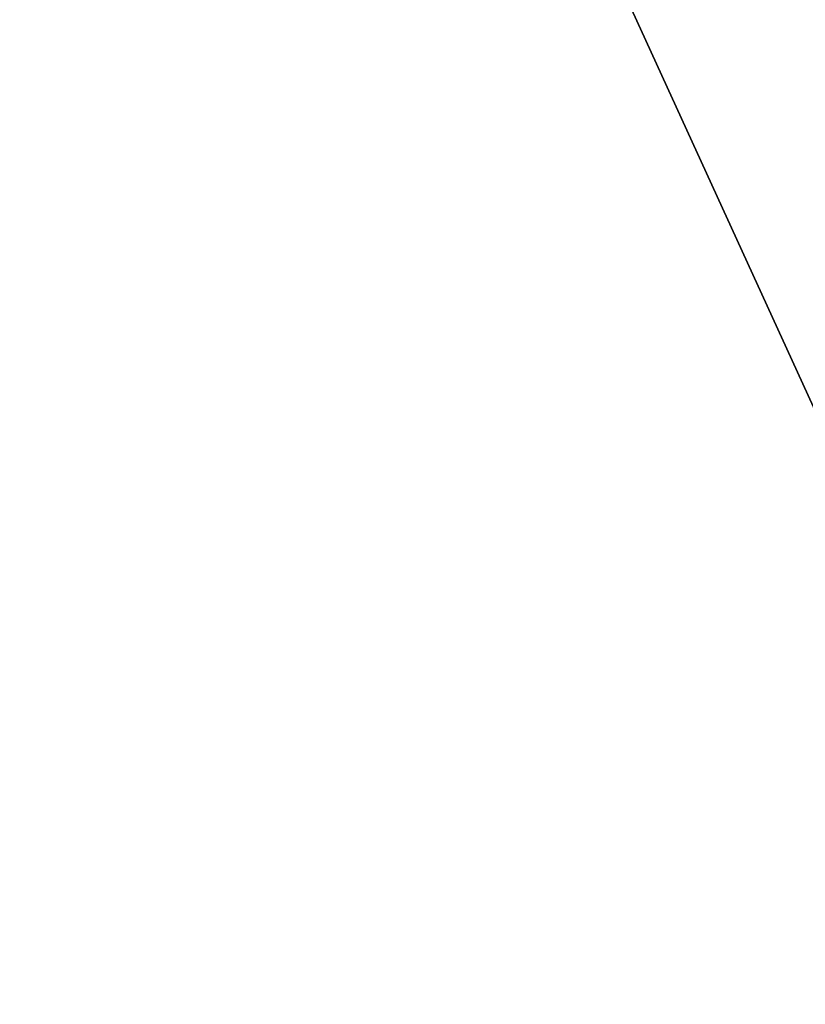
# Model space of a CAD drawing. Header units: millimetres. Extents: x 1 to 201, y 1 to 201.
# Tile 106 of 256: x 40.009 to 40.764, y 65.762 to 66.708. Entities that reach past the tile are written whole.
import ezdxf

# ---------------------------------------------------------------- set-up
doc = ezdxf.new("R2010")
doc.units = ezdxf.units.MM
doc.header["$LTSCALE"] = 25.4
doc.layers.get('0').update_dxf_attribs({"true_color": 0xff5454})

# ---------------------------------------------------------------- blocks, each defined once
blk = doc.blocks.new('MERIDA-LED-9514.STL#1')
at = {"color": 7, "true_color": 0xffffff}
mesh = blk.add_polyface(dxfattribs=at)
corners = [(35.32244, 78.26877, -32), (40.81123, 66.25, -43), (40.81123, 66.25, -32), (35.32244, 78.26877, -43)]
mesh.append_faces([[corners[k] for k in face] for face in [(0, 1, 2), (1, 0, 3)]], dxfattribs={"vtx0": -1, "color": 7})
mesh = blk.add_polyface(dxfattribs=at)
corners = [(40.06091, 69.4239, -43.5), (41.67725, 66.75, -43), (44.9281, 61.42014, -43.5)]
mesh.append_faces([[corners[k] for k in face] for face in [(0, 1, 2)]], dxfattribs={"color": 7})
mesh = blk.add_polyface(dxfattribs=at)
corners = [(37.11161, 66.62019, -19), (44.27708, 55.76498, -17), (44.27708, 55.76498, -19), (37.11161, 66.62019, -17)]
mesh.append_faces([[corners[k] for k in face] for face in [(0, 1, 2), (1, 0, 3)]], dxfattribs={"vtx0": -1, "color": 7})

msp = doc.modelspace()

# ---------------------------------------------------------------- block references
at = {"color": 0}
msp.add_blockref('MERIDA-LED-9514.STL#1', (0, 0), dxfattribs=at)

doc.saveas('drawing.dxf')
